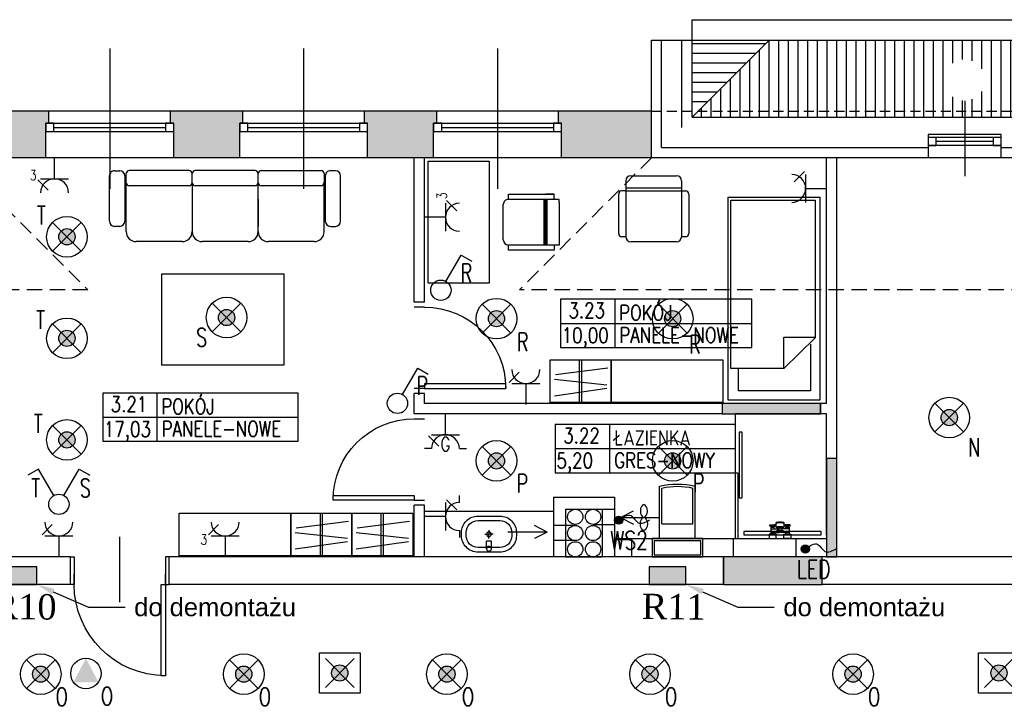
# Model space of a CAD drawing. Header units: millimetres. Extents: x 212124 to 220292, y 22897 to 25713.
# Tile 7 of 8: x 217537 to 218507, y 25027 to 25703. Entities that reach past the tile are written whole.
import ezdxf
from ezdxf import colors
from ezdxf.entities.mleader import LeaderData, LeaderLine
from ezdxf.enums import TextEntityAlignment as Align
from ezdxf.math import Vec2, Vec3

# ---------------------------------------------------------------- set-up
doc = ezdxf.new("R2010")
doc.units = ezdxf.units.MM
doc.linetypes.add('DASHED', pattern=[0.75, 0.5, -0.25])
doc.layers.add('_E_GNIAZDA', color=160, linetype='Continuous', lineweight=30)
doc.layers.add('IE', color=10, linetype='Continuous', lineweight=20)
for name, color, linetype in [('_E_OSW', 83, 'Continuous'), ('_E_TABLICE', 242, 'Continuous'), ('A_NOWE', 255, 'Continuous'), ('E_OSW_PB', 240, 'Continuous'), ('E_PW', 160, 'DASHED'), ('E_PW-txt', 240, 'Continuous'), ('E_UWAGI', 240, 'Continuous'), ('podklad', 7, 'Continuous')]:
    doc.layers.add(name, color=color, linetype=linetype)
doc.styles.add('_ELEKTRYCZNY', font='romans.shx', dxfattribs={"width": 0.7})
doc.styles.add('k.f.', font='Times New Roman.ttf', dxfattribs={"oblique": 10, "height": 15})
doc.styles.add('ROMANS', font='romans.shx', dxfattribs={"width": 0.8, "oblique": 10})
doc.styles.get("Standard").update_dxf_attribs({"font": 'Arial.ttf'})

# ---------------------------------------------------------------- blocks, each defined once
blk = doc.blocks.new('*U51')
h = blk.add_hatch(color=0)
h.dxf.hatch_style = 1
h.paths.add_polyline_path([(0, 0), (0.361, 0), (0.361, 0.1721), (0, 0.1721)])
at = {"color": 0}
blk.add_lwpolyline([(0, 0), (0.361, 0), (0.361, 0.1721), (0, 0.1721)], close=True, dxfattribs=at)
blk = doc.blocks.new('*U14')
for p, q in [((0, 0), (0, 100)), ((900, 0), (900, 100))]:
    blk.add_line(p, q)
blk.add_lwpolyline([(0, 0), (0, -900), (43.75, -900), (43.75, 0)], close=True)
blk.add_arc((0, 0), 900, 270, 0)
blk = doc.blocks.new('strzałka')
for q in [(-15.73, -8.93), (-41.84, -15.39), (-15.73, -21.86)]:
    blk.add_line((-3.04, -15.39), q)
blk = doc.blocks.new('*U20')
for p, q in [((0, 0), (0, 100)), ((800, 0), (800, 100))]:
    blk.add_line(p, q)
blk.add_lwpolyline([(0, 0), (0, -800), (43.75, -800), (43.75, 0)], close=True)
blk.add_arc((0, 0), 800, 270, 0)
blk = doc.blocks.new('UMYWE')
at = {"ltscale": 2}
for p, q in [((3.7, 32.6), (12.1, 32.6)), ((12.1, 32.6), (12.1, 27.4)), ((19.5, 34.6), (19.5, 30)), ((3.7, 27.4), (12.1, 27.4)), ((14.9, 30), (19.5, 30)), ((19.5, 25.4), (19.5, 30)), ((24.1, 30), (19.5, 30))]:
    blk.add_line(p, q, dxfattribs=at)
blk.add_lwpolyline([(0, 30), (0, 18, 0.414214), (18, 0), (21.5, 0, 0.414214), (39.5, 18), (39.5, 42, 0.414214), (21.5, 60), (18, 60, 0.414214), (0, 42), (0, 30)], format="xyb", dxfattribs=at)
blk.add_lwpolyline([(5, 30), (5, 18, 0.414214), (18, 5), (21.5, 5, 0.414214), (34.5, 18), (34.5, 42, 0.414214), (21.5, 55), (18, 55, 0.414214), (5, 42)], format="xyb", close=True, dxfattribs=at)
for centre, radius in [((3.7, 30), 2.59), ((19.5, 30), 2.6)]:
    blk.add_circle(centre, radius, dxfattribs=at)
blk = doc.blocks.new('WC_STELAŻ')
at = {"ltscale": 2}
for p, q in [((18, 42.54), (69.59, 42.54)), ((18, 42.54), (18, 7.46)), ((32.68, 40.33), (67.84, 40.33)), ((32.68, 9.67), (32.68, 40.33)), ((18, 7.46), (69.59, 7.46)), ((32.68, 9.67), (67.84, 9.67))]:
    blk.add_line(p, q, dxfattribs=at)
for points in [[(18, 50), (18, 0), (0, 0), (0, 50)], [(16, 48), (16, 2), (2, 2), (2, 48)]]:
    blk.add_lwpolyline(points, close=True)
for centre, radius, start, end in [((-1.47, 25), 70.99, 347.52973, 12.47027), ((-1.38, 25), 73.1, 346.12036, 13.87964)]:
    blk.add_arc(centre, radius, start, end, dxfattribs=at)
blk = doc.blocks.new('*U22')
for p, q in [((0, 0), (0, -100)), ((800, 0), (800, -100))]:
    blk.add_line(p, q)
blk.add_lwpolyline([(0, 0), (0, 800), (43.75, 800), (43.75, 0)], close=True)
blk.add_arc((0, 0), 800, 0, 90)
blk = doc.blocks.new('LOZKO2')
for p, q in [((0, 0), (0, 200)), ((0, 200), (90, 200)), ((90, 200), (90, 0)), ((9.21, 190.96), (79.83, 190.96)), ((9.21, 144.95), (9.21, 190.96)), ((79.83, 190.96), (79.83, 168.72)), ((4.61, 138.81), (35.31, 168.72)), ((35.31, 168.72), (87.51, 168.72)), ((35.31, 168.72), (35.31, 138.05)), ((87.51, 168.72), (87.51, 3.07)), ((4.61, 3.07), (4.61, 138.81)), ((35.31, 138.05), (4.61, 138.05)), ((90, 0), (0, 0)), ((87.51, 3.07), (4.61, 3.07))]:
    blk.add_line(p, q)
blk = doc.blocks.new('KANAPA_2')
for p, q in [((26.12, 64.87), (71.1, 64.87)), ((91.1, 64.87), (136.11, 64.87)), ((156.11, 64.87), (201.11, 64.87)), ((10, 49.8), (5, 49.8)), ((16.12, 54.87), (16.12, 6.22)), ((81.1, 54.87), (81.1, 2.96)), ((81.1, 23.18), (81.1, 49.87)), ((146.11, 6.8), (146.11, 54.87)), ((211.11, 54.87), (211.11, 5.5)), ((217.51, 49.8), (222.51, 49.8)), ((0, 44.8), (0, 0)), ((15, 0), (15, 44.8)), ((212.51, 0), (212.51, 44.8)), ((227.51, 44.8), (227.51, 0)), ((19.12, 9.87), (78.12, 9.87)), ((84.12, 9.87), (143.11, 9.87)), ((149.11, 9.87), (208.11, 9.87)), ((16.12, -2.13), (16.12, 6.87)), ((16.12, -0.13), (16.12, 4.87)), ((81.12, 6.87), (81.12, -2.13)), ((81.12, 4.87), (81.12, 3.69)), ((146.11, 6.87), (146.11, 2.96)), ((146.11, 4.87), (146.11, -2.13)), ((211.11, 6.87), (211.11, -2.13)), ((211.11, 4.87), (211.11, 4.05)), ((5, -5), (10, -5)), ((78.12, -5.13), (19.12, -5.13)), ((84.12, -5.13), (143.11, -5.13)), ((149.11, -5.13), (208.11, -5.13)), ((222.51, -5), (217.51, -5))]:
    blk.add_line(p, q)
for centre, radius, start, end in [((26.12, 54.87), 10, 90, 180), ((71.1, 54.87), 10, 0, 90), ((91.1, 54.87), 10, 90, 180), ((136.11, 54.87), 10, 0, 90), ((156.11, 54.87), 10, 90, 180), ((201.11, 54.87), 10, 0, 90), ((5, 44.8), 5, 90, 180), ((10, 44.8), 5, 0, 90), ((217.51, 44.8), 5, 90, 180), ((222.51, 44.8), 5, 0, 90), ((19.12, 6.87), 3, 90, 180), ((78.12, 6.87), 3, 0, 90), ((84.12, 6.87), 3, 90, 180), ((143.11, 6.87), 3, 0, 90), ((149.11, 6.87), 3, 90, 180), ((208.11, 6.87), 3, 360, 90), ((5, 0), 5, 180, 270), ((217.51, 0), 5, 180, 270), ((10, 0), 5, 270, 0), ((19.12, -2.13), 3, 180, 270), ((78.12, -2.13), 3, 270, 0), ((84.12, -2.13), 3, 180, 270), ((143.11, -2.13), 3, 270, 0), ((149.11, -2.13), 3, 180, 270), ((208.11, -2.13), 3, 270, 360), ((222.51, 0), 5, 270, 0)]:
    blk.add_arc(centre, radius, start, end)
blk = doc.blocks.new('szafa_U_60x40')
for p, q in [((29, 0), (29, 42)), ((31, 0), (31, 42)), ((5.06, 27.61), (56.65, 34.09)), ((4.15, 23.04), (55.84, 17.3)), ((4.24, 6.73), (55.72, 14.08)), ((0, 0), (60, 0))]:
    blk.add_line(p, q)
blk.add_lwpolyline([(60, 42), (60, 0), (0, 0), (0, 42)], close=True)
blk = doc.blocks.new('FOTEL')
for p, q in [((-19, 0), (26, 0)), ((-24, -5), (-24, -60)), ((31, -5), (31, -60)), ((-31, -57), (-31, -18)), ((-24, -15), (-28, -15)), ((-24, -12), (31, -12)), ((-24, -14.96), (31, -14.96)), ((31, -15), (35, -15)), ((38, -18), (38, -57)), ((-24, -60), (-28, -60)), ((26, -65), (-19, -65)), ((35, -60), (31, -60))]:
    blk.add_line(p, q)
for centre, radius, start, end in [((-19, -5), 5, 90, 180), ((26, -5), 5, 0, 90), ((-28, -18), 3, 90, 180), ((35, -18), 3, 0, 90), ((-28, -57), 3, 180, 270), ((35, -57), 3, 270, 0), ((-19, -60), 5, 180, 270), ((26, -60), 5, 270, 0)]:
    blk.add_arc(centre, radius, start, end)
blk = doc.blocks.new('Krzeslo')
for p, q in [((-24, 0), (-24, -50)), ((-21, 0), (-24, 0)), ((-21, 0), (21, 0)), ((18, 0), (21, 0)), ((21, 0), (21, -50)), ((-29, -50), (-29, -5)), ((-24, -5), (-29, -5)), ((-29, -5), (-29, -13.42)), ((21, -5), (26, -5)), ((26, -5), (26, -50)), ((-24, -12), (21, -12)), ((-24, -13.26), (21, -13.26)), ((-24, -14.13), (21, -14.13)), ((-24, -14.96), (21, -14.96)), ((-24, -50), (-29, -50)), ((16, -55), (-19, -55)), ((26, -50), (21, -50))]:
    blk.add_line(p, q)
for centre, start, end in [((-19, -50), 180, 270), ((16, -50), 270, 0)]:
    blk.add_arc(centre, 5, start, end)
blk = doc.blocks.new('strzałkaWO')
for q in [(-15.73, -8.93), (-41.84, -15.39), (-15.73, -21.86)]:
    blk.add_line((-3.04, -15.39), q)
blk.add_ellipse((-25.97, -9.01), major_axis=(0, -6.38), ratio=0.537177)
at = {"extrusion": (0, 0, -1)}
blk.add_ellipse((-25.97, -21.78), major_axis=(0, 6.38), ratio=0.537177, dxfattribs=at)
blk = doc.blocks.new('bateria_TERMOSTATYCZNA')
for p, q in [((6.12, 19.82), (6.12, 11.74)), ((9.54, 19.82), (9.54, 11.74)), ((12.39, 20.35), (12.39, 18.74)), ((13.66, 20.35), (13.66, 15.85)), ((6.12, 1.71), (6.12, 9.8)), ((10.52, 11.81), (8.49, 11.81)), ((8.49, 9.85), (10.52, 9.85)), ((9.54, 1.71), (9.54, 9.8)), ((10.95, 14.26), (11.26, 14.66)), ((11.39, 14.74), (15.24, 14.74)), ((12.39, 18.74), (13.66, 17.47)), ((13.66, 18.74), (12.39, 17.47)), ((12.39, 17.47), (12.39, 15.85)), ((15.24, 14.74), (15.54, 14.94)), ((15.63, 14.91), (15.9, 14.71)), ((10.95, 7.39), (11.26, 6.99)), ((11.39, 6.92), (15.24, 6.92)), ((12.39, 4.07), (12.39, 5.68)), ((13.66, 2.8), (12.39, 4.07)), ((12.39, 2.8), (13.66, 4.07)), ((12.39, 1.18), (12.39, 2.8)), ((13.66, 1.18), (13.66, 5.68)), ((15.24, 6.92), (15.54, 6.72)), ((15.63, 6.75), (15.9, 6.94))]:
    blk.add_line(p, q)
at = {"lineweight": 0}
for p, q in [((11.54, 18.74), (12.39, 18.74)), ((12.39, 17.47), (11.54, 17.47)), ((12.39, 4.07), (11.54, 4.07)), ((11.54, 2.8), (12.39, 2.8))]:
    blk.add_line(p, q, dxfattribs=at)
for points in [[(0, 14.67), (4.4, 14.67), (4.4, 21.53), (0, 21.53)], [(7.02, 8.04), (8.49, 8.04), (8.49, 13.62), (7.02, 13.62)], [(11.26, 16.97), (11.54, 16.97), (11.54, 19.24), (11.26, 19.24)], [(0, 6.86), (4.4, 6.86), (4.4, 0), (0, 0)], [(11.26, 4.57), (11.54, 4.57), (11.54, 2.3), (11.26, 2.3)]]:
    blk.add_lwpolyline(points, close=True)
for points in [[(9.54, 16.4), (11.26, 16.4), (11.26, 19.82), (4.4, 19.82), (4.4, 16.4), (6.12, 16.4)], [(9.54, 5.14), (11.26, 5.14), (11.26, 1.71), (4.4, 1.71), (4.4, 5.14), (6.12, 5.14)]]:
    blk.add_lwpolyline(points)
for centre, start, end in [((7.83, 10.77), 31.37477, 328.62523), ((12.1, 10.82), 149.0513, 210.99397)]:
    blk.add_arc(centre, 1.86, start, end)
for centre, major_axis, ratio in [((13.02, 20.35), (-0.635, 0), 0.719101), ((11.1, 10.83), (0, 3.54), 0.173354), ((13.02, 5.68), (-0.635, 0), 0.719101)]:
    blk.add_ellipse(centre, major_axis=major_axis, ratio=ratio)
for centre, major_axis, ratio, start_param, end_param in [((11.39, 10.83), (0, 3.91), 0.173372, 2.893815, 6.530963), ((15.24, 10.83), (0, 3.91), 0.173686, 3.141593, 6.283185), ((15.54, 10.83), (0, 4.11), 0.173567, 3.141593, 6.283185), ((15.83, 10.83), (0, 3.91), 0.173684, 3.248356, 6.176422)]:
    blk.add_ellipse(centre, major_axis=major_axis, ratio=ratio, start_param=start_param, end_param=end_param)
at = {"extrusion": (0, 0, -1)}
for centre in [(13.02, 15.85), (13.02, 1.18)]:
    blk.add_ellipse(centre, major_axis=(-0.635, 0), ratio=0.719101, dxfattribs=at)
blk = doc.blocks.new('podklad')
at = {"layer": 'podklad', "ltscale": 3}
h = blk.add_hatch(dxfattribs=at)
h.set_pattern_fill('ANSI31', color=256, scale=3, angle=45)
h.paths.add_polyline_path([(218933.52, 25682.87), (218275.02, 25682.87), (218205.02, 25612.87), (218467.52, 25612.87), (218467.52, 25623.12, -0.414214), (218447.23, 25643.4, -1), (218487.8, 25643.4, -0.414214), (218467.52, 25623.12), (218467.52, 25612.87), (218933.52, 25612.87)])
h.paths.add_polyline_path([(218467.52, 25612.87), (218205.02, 25612.87), (218199.02, 25606.87), (218467.52, 25606.87)])
h.paths.add_polyline_path([(218933.52, 25612.87), (218467.52, 25612.87), (218467.52, 25606.87), (218933.52, 25606.87)])
h = blk.add_hatch(dxfattribs=at)
h.set_pattern_fill('ANSI31', color=256, scale=3, angle=135)
h.paths.add_polyline_path([(218275.02, 25682.87), (218199.02, 25682.87), (218199.02, 25612.87), (218205.02, 25612.87)])
h = blk.add_hatch(color=256, dxfattribs=at)
h.dxf.hatch_style = 1
h.paths.add_polyline_path([(217562.52, 25600.87), (217565.52, 25600.87), (217565.52, 25612.87), (217474.02, 25612.87), (217474.02, 25566.87), (217562.52, 25566.87)])
h = blk.add_hatch(color=256, dxfattribs=at)
h.dxf.hatch_style = 1
h.paths.add_polyline_path([(217753.52, 25600.87), (217756.52, 25600.87), (217756.52, 25612.87), (217685.52, 25612.87), (217685.52, 25600.87), (217688.52, 25600.87), (217688.52, 25592.87), (217688.52, 25566.87), (217753.52, 25566.87)])
h = blk.add_hatch(color=256, dxfattribs=at)
h.dxf.hatch_style = 1
h.paths.add_polyline_path([(217944.52, 25600.87), (217947.52, 25600.87), (217947.52, 25612.87), (217876.52, 25612.87), (217876.52, 25600.87), (217879.52, 25600.87), (217879.52, 25592.87), (217879.52, 25566.87), (217944.52, 25566.87)])
h = blk.add_hatch(color=256, dxfattribs=at)
h.dxf.hatch_style = 1
h.paths.add_polyline_path([(218159.02, 25612.87), (218067.52, 25612.87), (218067.52, 25600.87), (218070.52, 25600.87), (218070.52, 25592.87), (218070.52, 25566.87), (218159.02, 25566.87)])
h = blk.add_hatch(color=256, dxfattribs=at)
h.dxf.hatch_style = 1
h.paths.add_polyline_path([(218325.52, 25324.87), (218228.52, 25324.87), (218228.52, 25314.87), (218325.52, 25314.87)])
h = blk.add_hatch(color=256, dxfattribs=at)
h.dxf.hatch_style = 1
h.paths.add_polyline_path([(218341.52, 25270.87), (218331.52, 25270.87), (218331.52, 25173.87), (218341.52, 25173.87)])
h = blk.add_hatch(color=256, dxfattribs=at)
h.dxf.hatch_style = 1
h.paths.add_polyline_path([(218327.02, 25173.87), (218230.02, 25173.87), (218230.02, 25146.87), (218327.02, 25146.87)])
for p, q in [((218199.02, 25606.87), (218199.02, 25702.87)), ((218199.02, 25702.87), (218933.52, 25702.87)), ((218159.02, 25566.87), (218159.02, 25682.87)), ((218159.02, 25682.87), (218933.52, 25682.87)), ((218169.02, 25576.87), (218169.02, 25682.87)), ((218189.02, 25596.87), (218189.02, 25682.87)), ((218275.02, 25682.87), (218199.02, 25606.87)), ((217625.52, 25674.44), (217625.52, 25536.34)), ((217816.52, 25674.44), (217816.52, 25536.34)), ((218007.52, 25674.44), (218007.52, 25536.34)), ((218467.52, 25623.12), (218467.52, 25548.82)), ((218159.02, 25612.87), (217474.02, 25612.87)), ((217565.52, 25600.87), (217565.52, 25612.87)), ((217685.52, 25600.87), (217685.52, 25612.87)), ((217756.52, 25600.87), (217756.52, 25612.87)), ((217876.52, 25600.87), (217876.52, 25612.87)), ((217947.52, 25600.87), (217947.52, 25612.87)), ((218067.52, 25600.87), (218067.52, 25612.87)), ((217562.52, 25566.87), (217562.52, 25600.87)), ((217562.52, 25600.87), (217688.52, 25600.87)), ((217688.52, 25566.87), (217688.52, 25600.87)), ((217753.52, 25566.87), (217753.52, 25600.87)), ((217753.52, 25600.87), (217879.52, 25600.87)), ((217879.52, 25566.87), (217879.52, 25600.87)), ((217944.52, 25566.87), (217944.52, 25600.87)), ((217944.52, 25600.87), (218070.52, 25600.87)), ((218070.52, 25566.87), (218070.52, 25600.87)), ((218199.02, 25606.87), (218933.52, 25606.87)), ((217562.52, 25592.87), (217688.52, 25592.87)), ((217570.52, 25596.87), (217680.52, 25596.87)), ((217753.52, 25592.87), (217879.52, 25592.87)), ((217761.52, 25596.87), (217871.52, 25596.87)), ((217944.52, 25592.87), (218070.52, 25592.87)), ((217952.52, 25596.87), (218062.52, 25596.87)), ((218503.52, 25589.87), (218431.52, 25589.87)), ((218431.52, 25589.87), (218431.52, 25566.87)), ((218503.52, 25566.87), (218503.52, 25589.87)), ((218503.52, 25586.87), (218431.52, 25586.87)), ((218503.52, 25578.87), (218431.52, 25578.87)), ((218495.52, 25582.87), (218439.52, 25582.87)), ((218169.02, 25576.87), (218431.52, 25576.87)), ((218169.02, 25576.87), (218431.52, 25576.87)), ((218503.52, 25576.87), (218933.52, 25576.87)), ((218503.52, 25576.87), (218933.52, 25576.87)), ((218933.52, 25566.87), (216625.52, 25566.87)), ((217925.52, 25424.87), (217925.52, 25566.87)), ((217935.52, 25424.87), (217935.52, 25566.87)), ((218331.52, 25324.87), (218331.52, 25566.87)), ((218341.52, 25270.87), (218341.52, 25566.87)), ((217925.52, 25314.87), (217925.52, 25334.87)), ((217935.52, 25324.87), (217935.52, 25334.87)), ((218228.52, 25324.87), (217935.52, 25324.87)), ((218228.52, 25324.87), (218228.52, 25314.87)), ((218331.52, 25324.87), (218325.52, 25324.87)), ((218325.52, 25324.87), (218325.52, 25314.87)), ((218228.52, 25314.87), (217935.52, 25314.87)), ((218331.52, 25314.87), (218325.52, 25314.87)), ((218331.52, 25270.87), (218331.52, 25314.87)), ((218341.52, 25270.87), (218331.52, 25270.87)), ((218062.52, 25232.87), (218062.52, 25173.87)), ((218062.52, 25232.87), (218122.52, 25232.87)), ((218122.52, 25232.87), (218122.52, 25173.87)), ((217925.52, 25173.87), (217925.52, 25224.87)), ((217935.52, 25173.87), (217935.52, 25224.87)), ((218074.52, 25220.87), (218074.52, 25173.87)), ((218074.52, 25220.87), (218110.52, 25220.87)), ((218101.13, 25220.87), (218122.52, 25220.87)), ((218110.52, 25220.87), (218110.52, 25173.87)), ((218084.02, 25204.88), (218062.52, 25204.88)), ((218101.52, 25205.88), (218122.52, 25205.88)), ((217635.52, 25129.22), (217635.52, 25193.65)), ((218122.52, 25191.87), (218331.52, 25191.87)), ((218239.52, 25191.87), (218239.52, 25173.87)), ((218301.52, 25173.87), (218301.52, 25191.87)), ((218084.02, 25189.88), (218062.52, 25189.88)), ((218122.52, 25190.87), (218139.52, 25190.87)), ((218139.52, 25190.87), (218139.52, 25173.87)), ((217587.02, 25173.87), (217462.52, 25173.87)), ((217587.02, 25146.87), (217587.02, 25173.87)), ((217935.52, 25173.87), (217684.02, 25173.87)), ((217684.02, 25146.87), (217684.02, 25173.87)), ((218062.52, 25173.87), (217935.52, 25173.87)), ((218230.02, 25173.87), (218062.52, 25173.87)), ((218074.52, 25173.87), (218110.52, 25173.87)), ((218230.02, 25146.87), (218230.02, 25173.87)), ((218615.52, 25173.87), (218327.02, 25173.87)), ((218327.02, 25146.87), (218327.02, 25173.87)), ((217587.02, 25146.87), (217035.52, 25146.87)), ((218230.02, 25146.87), (217684.02, 25146.87)), ((218615.52, 25146.87), (218327.02, 25146.87))]:
    blk.add_line(p, q, dxfattribs=at)
at = {"layer": 'podklad', "linetype": 'DASHED', "ltscale": 20}
blk.add_line((218159.02, 25612.87), (218933.52, 25612.87), dxfattribs=at)
at = {"layer": 'podklad', "linetype": 'DASHED', "ltscale": 30}
for p, q in [((217474.02, 25566.87), (217604.02, 25436.87)), ((218159.02, 25566.87), (218029.02, 25436.87)), ((217604.02, 25436.87), (216625.52, 25436.87)), ((218933.52, 25436.87), (218029.02, 25436.87))]:
    blk.add_line(p, q, dxfattribs=at)
at = {"layer": 'podklad', "ltscale": 5}
for p, q in [((218122.84, 25427.55), (218122.84, 25380.05)), ((218069.44, 25403.8), (218257.81, 25403.8)), ((217672.02, 25335.2), (217672.02, 25287.7)), ((217618.62, 25311.45), (217811.26, 25311.45)), ((218117.71, 25304.24), (218117.71, 25256.74)), ((218064.31, 25280.49), (218241.76, 25280.49))]:
    blk.add_line(p, q, dxfattribs=at)
at = {"layer": 'podklad', "ltscale": 3}
for points in [[(217562.52, 25592.87), (217570.52, 25592.87), (217570.52, 25600.87), (217562.52, 25600.87)], [(217680.52, 25592.87), (217688.52, 25592.87), (217688.52, 25600.87), (217680.52, 25600.87)], [(217753.52, 25592.87), (217761.52, 25592.87), (217761.52, 25600.87), (217753.52, 25600.87)], [(217871.52, 25592.87), (217879.52, 25592.87), (217879.52, 25600.87), (217871.52, 25600.87)], [(217944.52, 25592.87), (217952.52, 25592.87), (217952.52, 25600.87), (217944.52, 25600.87)], [(218062.52, 25592.87), (218070.52, 25592.87), (218070.52, 25600.87), (218062.52, 25600.87)], [(218431.52, 25578.87), (218439.52, 25578.87), (218439.52, 25586.87), (218431.52, 25586.87)], [(218495.52, 25578.87), (218503.52, 25578.87), (218503.52, 25586.87), (218495.52, 25586.87)], [(218228.52, 25314.87), (218325.52, 25314.87), (218325.52, 25324.87), (218228.52, 25324.87)], [(218331.52, 25173.87), (218341.52, 25173.87), (218341.52, 25270.87), (218331.52, 25270.87)], [(218230.02, 25146.87), (218327.02, 25146.87), (218327.02, 25173.87), (218230.02, 25173.87)]]:
    blk.add_lwpolyline(points, close=True, dxfattribs=at)
for points in [[(217999.2, 25443.47), (217939.2, 25443.47), (217939.2, 25563.47), (217999.2, 25563.47), (217999.2, 25443.47)], [(217935.52, 25424.87), (217925.52, 25424.87)], [(217935.52, 25334.87), (217925.52, 25334.87)], [(217935.52, 25314.87), (217925.52, 25314.87)], [(217935.52, 25224.87), (217925.52, 25224.87)], [(217587.02, 25173.87), (217590.52, 25173.87), (217590.52, 25146.87), (217587.02, 25146.87)], [(217684.02, 25173.87), (217680.52, 25173.87), (217680.52, 25146.87), (217684.02, 25146.87)]]:
    blk.add_lwpolyline(points, dxfattribs=at)
at = {"layer": 'podklad'}
for points in [[(217676.86, 25362.68), (217676.86, 25452.68), (217796.86, 25452.68), (217796.86, 25362.68)], [(218119.33, 25367.91), (218229.33, 25367.91), (218229.33, 25325.91), (218119.33, 25325.91)], [(217694.02, 25217.03), (217804.02, 25217.03), (217804.02, 25175.03), (217694.02, 25175.03)], [(218250.08, 25195.49), (218326.09, 25195.49), (218326.09, 25198.96), (218250.08, 25198.96)]]:
    blk.add_lwpolyline(points, close=True, dxfattribs=at)
at = {"layer": 'podklad', "ltscale": 5}
for points in [[(218069.44, 25380.05), (218257.81, 25380.05), (218257.81, 25427.55), (218069.44, 25427.55)], [(217618.62, 25287.7), (217811.26, 25287.7), (217811.26, 25335.2), (217618.62, 25335.2)], [(218064.31, 25256.74), (218241.76, 25256.74), (218241.76, 25304.24), (218064.31, 25304.24)]]:
    blk.add_lwpolyline(points, close=True, dxfattribs=at)
at = {"layer": 'podklad', "ltscale": 0.5}
blk.add_lwpolyline([(218331.52, 25195.62), (218331.52, 25314.87), (218241.52, 25314.87), (218241.52, 25191.87), (218331.52, 25191.87)], dxfattribs=at)
for points in [[(218245.37, 25232.09), (218248.37, 25232.09), (218248.37, 25296.71), (218245.37, 25296.71)], [(218241.52, 25191.87), (218244.52, 25191.87), (218244.52, 25256.49), (218241.52, 25256.49)]]:
    blk.add_lwpolyline(points, close=True, dxfattribs=at)
at = {"layer": 'podklad'}
blk.add_lwpolyline([(217935.52, 25218.87), (218062.52, 25218.87)], dxfattribs=at)
at = {"layer": 'podklad', "ltscale": 3}
for centre in [(218084.02, 25213.38), (218101.52, 25213.38), (218084.02, 25197.38), (218101.52, 25197.38), (218084.02, 25181.38), (218101.52, 25181.38)]:
    blk.add_circle(centre, 7.5, dxfattribs=at)
at = {"layer": 'podklad', "rotation": 180}
for name, p in [('KANAPA_2', (217852.85, 25549.18)), ('LOZKO2', (218324.72, 25528.27))]:
    blk.add_blockref(name, p, dxfattribs=at)
at = {"layer": 'podklad'}
for name, p in [('FOTEL', (218157.77, 25549.2)), ('szafa_U_60x40', (218059.33, 25325.91)), ('szafa_U_60x40', (217804.02, 25175.03)), ('szafa_U_60x40', (217864.02, 25175.03))]:
    blk.add_blockref(name, p, dxfattribs=at)
at = {"layer": 'podklad', "ltscale": 3}
for name, p, rotation in [('Krzeslo', (218068.16, 25501.97), 270), ('strzałka', (218125.59, 25197.32), 180)]:
    blk.add_blockref(name, p, dxfattribs=dict(at, rotation=rotation))
at = {"layer": 'podklad', "ltscale": 2, "xscale": -0.09999999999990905, "yscale": 0.09999999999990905, "zscale": 0.09999999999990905, "rotation": 270}
for name, p in [('*U22', (217935.52, 25339.87)), ('*U20', (217925.52, 25229.87))]:
    blk.add_blockref(name, p, dxfattribs=at)
at = {"layer": 'podklad', "xscale": -1, "rotation": 270}
for name, p in [('WC_STELAŻ', (218159.61, 25173.87)), ('bateria_TERMOSTATYCZNA', (218274.84, 25191.87))]:
    blk.add_blockref(name, p, dxfattribs=at)
at = {"layer": 'podklad', "ltscale": 3, "xscale": -1}
blk.add_blockref('strzałkaWO', (218125.59, 25228.1), dxfattribs=at)
at = {"layer": 'podklad', "xscale": -0.9, "yscale": 0.9, "zscale": 0.9, "rotation": 270}
blk.add_blockref('UMYWE', (217972.02, 25178.59), dxfattribs=at)
at = {"layer": 'podklad', "ltscale": 3, "xscale": -1, "rotation": 180}
blk.add_blockref('strzałka', (218059.43, 25182.99), dxfattribs=at)
at = {"layer": 'podklad', "ltscale": 3, "xscale": -0.1, "yscale": 0.1, "zscale": 0.1}
blk.add_blockref('*U14', (217680.52, 25146.87), dxfattribs=at)
at = {"layer": 'podklad', "ltscale": 5, "style": 'ROMANS', "width": 0.8}
for s, p in [('3.23', (218077.3, 25409.09)), ('POKÓJ', (218127.23, 25406.88)), ('10,00', (218070.64, 25384.53)), ('PANELE-NOWE', (218127.47, 25384.82)), ('3.21', (217626.49, 25316.74)), ('POKÓJ', (217676.41, 25314.53)), ('17,03', (217619.82, 25292.18)), ('PANELE-NOWE', (217676.65, 25292.47)), ('3.22', (218072.18, 25285.79)), ('ŁAZIENKA', (218122.1, 25283.57)), ('5,20', (218065.51, 25261.22)), ('GRES-NOWY', (218122.34, 25261.51))]:
    blk.add_text(s, height=15, dxfattribs=at).set_placement(p)
blk = doc.blocks.new('_E_Czujka')
at = {"linetype": 'ByBlock', "lineweight": -2}
blk.add_hatch(color=0, dxfattribs=at).paths.add_polyline_path([(0, 1.5), (1.228, -0.862), (-1.228, -0.862)])
at = {"color": 0, "linetype": 'ByBlock', "lineweight": -2}
blk.add_circle((0, 0), 1.5, dxfattribs=at)
blk = doc.blocks.new('*U43')
at = {"color": 1, "linetype": 'ByBlock'}
blk.add_line((-0.645, 3.189), (-1.655, 2.178), dxfattribs=at)
at = {"color": 0, "linetype": 'ByBlock'}
for p, q in [((-1.375, 2.062), (1.375, 2.062)), ((0, 2.062), (0, 0))]:
    blk.add_line(p, q, dxfattribs=at)
blk.add_arc((0, 3.438), 1.375, 180, 360, dxfattribs=at)
at = {"color": 240, "style": '_ELEKTRYCZNY', "width": 0.8}
for tag, height, p in [('1', 1.4, (0, 4.392)), ('PODWOJNE_POJEDYNCZE', 1, (-2.11, 1.713))]:
    blk.add_attdef(tag, text='', height=height, rotation=360, dxfattribs=at).set_placement(p, align=Align.MIDDLE_CENTER)
blk = doc.blocks.new('*U68')
h = blk.add_hatch(color=256)
edge = h.paths.add_edge_path()
edge.add_arc((0, 0), 0.8, 0, 360)
at = {"color": 0, "linetype": 'ByBlock'}
for p, q in [((1.414, 1.414), (-1.414, -1.414)), ((-1.414, 1.414), (1.414, -1.414))]:
    blk.add_line(p, q, dxfattribs=at)
blk.add_circle((0, 0), 2, dxfattribs=at)
blk.add_circle((0, 0), 0.8)
blk = doc.blocks.new('_E_Wypust')
at = {"linetype": 'ByBlock'}
h = blk.add_hatch(color=0, dxfattribs=at)
edge = h.paths.add_edge_path()
edge.add_arc((0, 0), 0.398, 0, 360)
at = {"color": 0, "linetype": 'ByBlock'}
blk.add_circle((0, 0), 0.398, dxfattribs=at)
blk.add_spline([(0, 0), (1.23, 0.458), (1.932, -0.243), (3.084, 0.047)], degree=3, dxfattribs=at)
blk = doc.blocks.new('*U76')
at = {"color": 0, "linetype": 'ByBlock'}
for p, q in [((-2, 3.464), (-3.039, 2.864)), ((-0.5, 0.866), (-2, 3.464)), ((0.5, 0.866), (2, 3.464)), ((2, 3.464), (3.039, 2.864))]:
    blk.add_line(p, q, dxfattribs=at)
blk.add_circle((0, 0), 1, dxfattribs=at)
blk = doc.blocks.new('*U70')
at = {"color": 0, "linetype": 'ByBlock'}
for p, q in [((0.5, 0.866), (2, 3.464)), ((2, 3.464), (3.039, 2.864))]:
    blk.add_line(p, q, dxfattribs=at)
blk.add_circle((0, 0), 1, dxfattribs=at)
blk = doc.blocks.new('*U218')
at = {"color": 0, "linetype": 'ByBlock'}
for p, q in [((3.438, 1.375), (3.438, 2.062)), ((2.062, 1.375), (2.062, -1.375)), ((2.062, 0), (0, 0)), ((3.438, -1.375), (3.438, -2.062))]:
    blk.add_line(p, q, dxfattribs=at)
at = {"color": 240, "linetype": 'ByBlock'}
blk.add_line((3.189, 0.645), (2.178, 1.655), dxfattribs=at)
at = {"color": 0, "linetype": 'ByBlock'}
blk.add_arc((3.438, 0), 1.375, 90, 270, dxfattribs=at)
at = {"color": 240, "style": '_ELEKTRYCZNY', "width": 0.8}
blk.add_attdef('2', (2.693, 1.853), '', height=0.825, rotation=90, dxfattribs=at)
blk.add_attdef('1', text='', height=1.4, rotation=90, dxfattribs=at).set_placement((5.1, 0), align=Align.CENTER)
blk = doc.blocks.new('*U97')
at = {"color": 0, "linetype": 'ByBlock'}
for p, q in [((0, -2.063), (0, 0)), ((-1.375, -2.063), (1.375, -2.063))]:
    blk.add_line(p, q, dxfattribs=at)
at = {"color": 1, "linetype": 'ByBlock'}
blk.add_line((-0.645, -3.189), (-1.655, -2.178), dxfattribs=at)
at = {"color": 0, "linetype": 'ByBlock'}
blk.add_arc((0, -3.438), 1.375, 360, 180, dxfattribs=at)
at = {"color": 240, "style": '_ELEKTRYCZNY', "width": 0.8}
for tag, height, p in [('PODWOJNE_POJEDYNCZE', 1, (-2.11, -0.713)), ('1', 1.4, (0, -4.392))]:
    blk.add_attdef(tag, text='', height=height, rotation=360, dxfattribs=at).set_placement(p, align=Align.MIDDLE_CENTER)
blk = doc.blocks.new('_E_Oprawa awaryjna z wlasnym zrodlem')
h = blk.add_hatch(color=256)
edge = h.paths.add_edge_path()
edge.add_arc((0, 0), 0.8, 0, 360)
at = {"color": 0, "linetype": 'ByBlock'}
for p, q in [((1.414, 1.414), (-1.414, -1.414)), ((-1.414, 1.414), (1.414, -1.414))]:
    blk.add_line(p, q, dxfattribs=at)
blk.add_lwpolyline([(-2, 2), (2, 2), (2, -2), (-2, -2)], close=True, dxfattribs=at)
blk.add_circle((0, 0), 0.8)
blk = doc.blocks.new('*U270')
at = {"color": 0, "linetype": 'ByBlock'}
for p, q in [((0, -2.063), (0, 0)), ((-1.375, -2.063), (1.375, -2.063)), ((-1.375, -3.438), (-2.063, -3.438)), ((1.375, -3.438), (2.063, -3.438))]:
    blk.add_line(p, q, dxfattribs=at)
at = {"color": 240, "linetype": 'ByBlock'}
blk.add_line((-0.645, -3.189), (-1.655, -2.178), dxfattribs=at)
at = {"color": 0, "linetype": 'ByBlock'}
blk.add_arc((0, -3.438), 1.375, 0, 180, dxfattribs=at)
at = {"color": 240, "style": '_ELEKTRYCZNY', "width": 0.8}
blk.add_attdef('2', (-2.481, -2.693), '', height=0.825, dxfattribs=at)
blk.add_attdef('1', text='', height=1.4, dxfattribs=at).set_placement((0, -5.1), align=Align.CENTER)
blk = doc.blocks.new('*U206')
at = {"color": 0, "linetype": 'ByBlock'}
for p, q in [((2.062, 1.375), (2.062, -1.375)), ((2.062, 0), (0, 0))]:
    blk.add_line(p, q, dxfattribs=at)
at = {"color": 1, "linetype": 'ByBlock'}
blk.add_line((3.189, 0.645), (2.178, 1.655), dxfattribs=at)
at = {"color": 0, "linetype": 'ByBlock'}
blk.add_arc((3.438, 0), 1.375, 90, 270, dxfattribs=at)
at = {"color": 240, "style": '_ELEKTRYCZNY', "width": 0.8}
for tag, height, p in [('PODWOJNE_POJEDYNCZE', 1, (0.713, 2.11)), ('1', 1.4, (4.392, 0))]:
    blk.add_attdef(tag, text='', height=height, rotation=90, dxfattribs=at).set_placement(p, align=Align.MIDDLE_CENTER)
blk = doc.blocks.new('*U190')
at = {"color": 1, "linetype": 'ByBlock'}
blk.add_line((-3.189, 0.645), (-2.178, 1.655), dxfattribs=at)
at = {"color": 0, "linetype": 'ByBlock'}
for p, q in [((-2.063, 1.375), (-2.063, -1.375)), ((-2.063, 0), (0, 0))]:
    blk.add_line(p, q, dxfattribs=at)
blk.add_arc((-3.438, 0), 1.375, 270, 90, dxfattribs=at)
at = {"color": 240, "style": '_ELEKTRYCZNY', "width": 0.8}
for tag, height, p in [('PODWOJNE_POJEDYNCZE', 1, (-1.713, 2.11)), ('1', 1.4, (-4.392, 0))]:
    blk.add_attdef(tag, text='', height=height, rotation=90, dxfattribs=at).set_placement(p, align=Align.MIDDLE_CENTER)

msp = doc.modelspace()

# ---------------------------------------------------------------- block references
at = {"layer": '_E_GNIAZDA', "linetype": 'ByBlock'}
ref = msp.add_blockref('*U97', (217571.22, 25566.87), dxfattribs=dict(at, xscale=10, yscale=10, zscale=10))
ref.add_attrib('PODWOJNE_POJEDYNCZE', '3', dxfattribs={"layer": '0', "color": 240, "height": 10, "style": '_ELEKTRYCZNY', "width": 0.8}).set_placement((217550.12, 25549.74), align=Align.MIDDLE_CENTER)
at = {"layer": '_E_GNIAZDA', "linetype": 'ByBlock', "xscale": 10, "yscale": 10, "zscale": 10}
for name, p in [('*U190', (218331.52, 25536.7)), ('*U43', (218035.33, 25323.92)), ('*U218', (217935.52, 25213.66)), ('*U43', (217575.45, 25173.87))]:
    msp.add_blockref(name, p, dxfattribs=at)
at = {"layer": '_E_GNIAZDA', "linetype": 'ByBlock'}
ref = msp.add_blockref('*U206', (217935.52, 25508.32), dxfattribs=dict(at, xscale=10, yscale=10, zscale=10))
ref.add_attrib('PODWOJNE_POJEDYNCZE', '3', dxfattribs={"layer": '0', "color": 240, "height": 10, "rotation": 90, "style": '_ELEKTRYCZNY', "width": 0.8}).set_placement((217952.65, 25529.42), align=Align.MIDDLE_CENTER)
ref = msp.add_blockref('*U270', (217956.13, 25314.87), dxfattribs=dict(at, xscale=10, yscale=10, zscale=10))
ref.add_attrib('1', 'G', dxfattribs={"layer": '0', "color": 240, "height": 14, "style": '_ELEKTRYCZNY', "width": 0.8}).set_placement((217956.13, 25277.87), align=Align.CENTER)
ref = msp.add_blockref('*U43', (217739.25, 25173.87), dxfattribs=dict(at, xscale=10, yscale=10, zscale=10))
ref.add_attrib('PODWOJNE_POJEDYNCZE', '3', dxfattribs={"layer": '0', "color": 240, "height": 10, "rotation": 360, "style": '_ELEKTRYCZNY', "width": 0.8}).set_placement((217718.15, 25191), align=Align.MIDDLE_CENTER)
at = {"layer": '_E_OSW', "linetype": 'ByBlock', "xscale": 10, "yscale": 10, "zscale": 10}
for name, p in [('*U68', (217583.42, 25489.1)), ('*U70', (217951.69, 25436.44)), ('*U68', (217740.66, 25409.6)), ('*U68', (218006.44, 25408.47)), ('*U68', (218179.95, 25408.47)), ('*U68', (217583.42, 25389.1)), ('*U70', (217908.89, 25325.11)), ('*U68', (218452.33, 25311.07)), ('*U68', (217583.42, 25289.1)), ('*U68', (218006.44, 25268.44)), ('*U68', (218179.95, 25268.44)), ('*U76', (217575.45, 25225.67)), ('_E_Wypust', (218310.54, 25181.63)), ('*U68', (217557.59, 25058.44)), ('*U68', (217757.59, 25058.44)), ('*U68', (217957.59, 25058.44)), ('*U68', (218157.59, 25058.44)), ('*U68', (218357.59, 25058.44)), ('_E_Czujka', (217602.11, 25059.1))]:
    msp.add_blockref(name, p, dxfattribs=at)
at = {"layer": '_E_TABLICE', "linetype": 'Continuous', "lineweight": 0, "xscale": 100, "yscale": 100, "zscale": 100, "rotation": 180}
for p in [(217553.62, 25164.08), (218192.84, 25164.08)]:
    msp.add_blockref('*U51', p, dxfattribs=at)
at = {"layer": 'E_OSW_PB', "xscale": 10, "yscale": 10, "zscale": 10}
for p in [(217852.11, 25059.55), (218501.25, 25059.55)]:
    msp.add_blockref('_E_Oprawa awaryjna z wlasnym zrodlem', p, dxfattribs=at)
at = {"layer": 'E_PW', "linetype": 'Continuous', "xscale": 10, "yscale": 10, "zscale": 10}
msp.add_blockref('_E_Wypust', (218126.72, 25210.02), dxfattribs=at)
at = {"layer": 'podklad'}
msp.add_blockref('podklad', (0, 0), dxfattribs=at)

# ---------------------------------------------------------------- texts
at = {"layer": 'E_PW-txt', "color": 240, "style": '_ELEKTRYCZNY', "width": 0.75}
for s, p in [('WS2', (218118.52, 25181.18)), ('LED', (218302.34, 25152.78))]:
    msp.add_text(s, height=18, dxfattribs=at).set_placement(p)
at = {"layer": 'E_UWAGI', "char_height": 18, "width": 536.3421, "attachment_point": 1, "style": '_ELEKTRYCZNY'}
for s, insert in [('{\\Fromans|c238;T}', (217554.01, 25519.32)), ('{\\Fromans|c238;R}', (217971.13, 25462.58)), ('{\\Fromans|c238;T}', (217553.21, 25416.35)), ('{\\Fromans|c238;S}', (217710.73, 25399.12)), ('{\\Fromans|c238;R}', (218026.63, 25394.57)), ('{\\Fromans|c238;R}', (218196.27, 25392.33)), ('{\\Fromans|c238;P}', (217927.71, 25351.47)), ('{\\Fromans|c238;T}', (217550.81, 25314.09)), ('{\\Fromans|c238;N}', (218471.19, 25290.66)), ('{\\Fromans|c238;T}', (217548.41, 25250.79)), ('{\\Fromans|c238;S}', (217596.11, 25250.79)), ('{\\Fromans|c238;P}', (218026.33, 25255.39)), ('{\\Fromans|c238;P}', (218199.94, 25255.65)), ('{\\Fromans|c238;O}', (217616.93, 25045.75)), ('{\\Fromans|c238;O}', (217572.41, 25045.1)), ('{\\Fromans|c238;O}', (217772.41, 25045.1)), ('{\\Fromans|c238;O}', (217972.41, 25045.1)), ('{\\Fromans|c238;O}', (218172.41, 25045.1)), ('{\\Fromans|c238;O}', (218372.41, 25045.1))]:
    msp.add_mtext(s, dxfattribs=dict(at, insert=insert))
at = {"layer": 'IE', "style": 'k.f.'}
for s, p in [('R10', (217510.15, 25112.7)), ('R11', (218149.37, 25112.7))]:
    msp.add_text(s, height=25, rotation=359.45583, dxfattribs=at).set_placement(p)

# ---------------------------------------------------------------- leaders
at = {"layer": 'A_NOWE'}
ml = msp.add_multileader_mtext('Standard', dxfattribs=at)
ml.set_content('{\\fArial|b0|i0|c238|p34;do demontażu}', color=256)
ml.set_leader_properties()
ml.build(insert=Vec2(0, 0))
ml.multileader.update_dxf_attribs({"text_right_attachment_type": 6, "dogleg_length": 0.36, "arrow_head_size": 18, "scale": 100})
ctx = ml.context
ctx.base_point, ctx.scale, ctx.char_height, ctx.arrow_head_size, ctx.landing_gap_size, ctx.plane_origin = Vec3(217640.61, 25124.34), 100, 18, 18, 9, Vec3(217928.11, 25011.89)
ctx.right_attachment = 6
notes = []
notes.append((ctx, [(1, (1, 1, 0), (217604.61, 25124.34), (1, 0), 36, [(0, [(217553.51, 25146.87)], 0, [])])]))
ctx.mtext.insert, ctx.mtext.flow_direction = Vec3(217649.61, 25133.49), 5
ml = msp.add_multileader_mtext('Standard', dxfattribs=at)
ml.set_content('{\\fArial|b0|i0|c238|p34;do demontażu}', color=256)
ml.set_leader_properties()
ml.build(insert=Vec2(0, 0))
ml.multileader.update_dxf_attribs({"text_right_attachment_type": 6, "dogleg_length": 0.36, "arrow_head_size": 18, "scale": 100})
ctx = ml.context
ctx.base_point, ctx.scale, ctx.char_height, ctx.arrow_head_size, ctx.landing_gap_size, ctx.plane_origin = Vec3(218279.94, 25124.34), 100, 18, 18, 9, Vec3(218567.44, 25011.89)
ctx.right_attachment = 6
notes.append((ctx, [(1, (1, 1, 0), (218243.94, 25124.34), (1, 0), 36, [(0, [(218192.84, 25146.87)], 0, [])])]))
ctx.mtext.insert, ctx.mtext.flow_direction = Vec3(218288.94, 25133.49), 5
for ctx, leaders in notes:
    for number, flags, end, landing, length, lines in leaders:
        leader = LeaderData()
        leader.index, (leader.has_last_leader_line, leader.has_dogleg_vector, leader.attachment_direction) = number, flags
        leader.last_leader_point, leader.dogleg_vector, leader.dogleg_length = Vec3(end), Vec3(landing), length
        for number, points, colour, breaks in lines:
            line = LeaderLine()
            line.index, line.vertices, line.color, line.breaks = number, Vec3.list(points), colors.encode_raw_color(colour), breaks
            leader.lines.append(line)
        ctx.leaders.append(leader)

doc.saveas('drawing.dxf')
